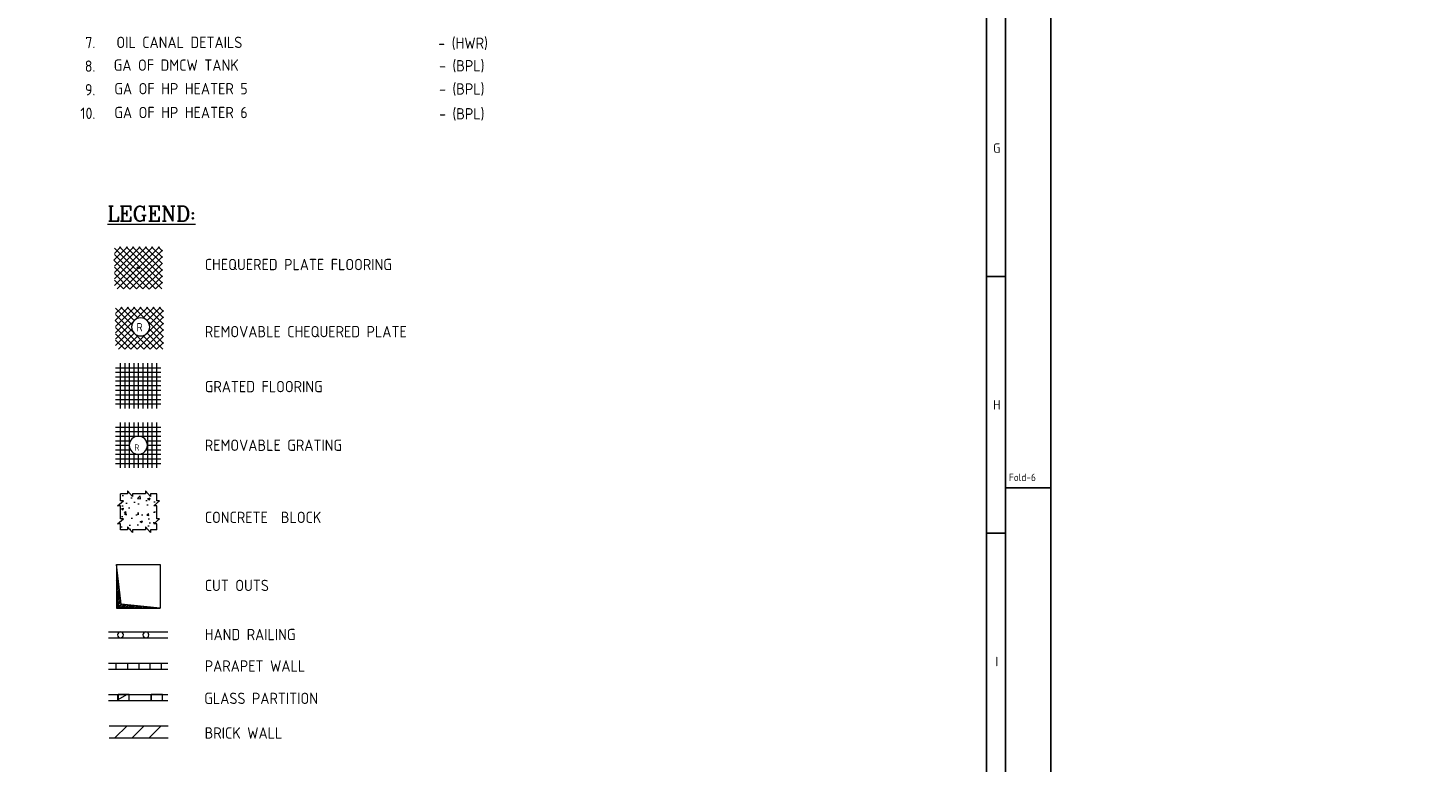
# Model space of a CAD drawing. Extents: x -287416 to 4934791, y -504132 to 1826789.
# Tile 122 of 132: x 102628 to 158235, y 179976 to 209146. Entities that reach past the tile are written whole.
import ezdxf
from ezdxf.enums import TextEntityAlignment as Align

# ---------------------------------------------------------------- set-up
doc = ezdxf.new("R2010")
doc.units = 0
doc.header["$LTSCALE"] = 800
doc.header["$MEASUREMENT"] = 0
doc.linetypes.add('CONTINOUS', pattern=[0])
doc.layers.get('0').update_dxf_attribs({"linetype": 'CONTINUOUS'})
doc.layers.add('T', color=3, linetype='CONTINUOUS', lineweight=15)
doc.layers.add('TEXT', color=3, linetype='CONTINUOUS', lineweight=15)
doc.styles.add('R', font='ROMANC')
doc.styles.add('ROMANC', font='romanc')
doc.styles.add('ROMANS', font='ISO9.shx', dxfattribs={"width": 0.8})
doc.styles.add('S3', font='ROMANS1.SHX', dxfattribs={"width": 0.8})
doc.styles.get("Standard").update_dxf_attribs({"font": 'ISO9'})

# ---------------------------------------------------------------- blocks, each defined once
blk = doc.blocks.new('A$C731D3036')
for p, q in [((-37.8, 265.66), (-37.8, 1816.5)), ((-37.8, 784.85), (-26.68, 784.85)), ((0, 660.34), (-26.68, 660.34)), ((-37.8, 633.66), (-26.68, 633.66))]:
    blk.add_line(p, q)
for points in [[(0, 1869.86), (-2643.59, 1869.86), (-2643.59, 0), (0, 0)], [(-26.68, 1843.18), (-2616.91, 1843.18), (-2616.91, 26.68), (-26.68, 26.68)]]:
    blk.add_lwpolyline(points, close=True)
for s, p in [('G', (-31.82, 860.45)), ('H', (-31.82, 709.26)), ('I', (-31.82, 558.07))]:
    blk.add_text(s, height=5.56).set_placement(p, align=Align.MIDDLE)
blk.add_text('Fold-6', height=4.447).set_placement((-24.68, 664.3))

msp = doc.modelspace()

# ---------------------------------------------------------------- hatches: boundary and pattern name
at = {"layer": 'TEXT'}
h = msp.add_hatch(dxfattribs=at)
h.set_pattern_fill('AR-CONC', color=256, scale=125, style=0)
h.set_pattern_definition([(50, (-523990.1, -117608.45), (896.5752, -78.4402), [93.75, -1031.25]), (355, (-523990.1, -117608.5), (-173.4392, 940.2402), [75, -825]), (100.4514, (-523915.4, -117615), (723.1367, 861.7994), [79.6752, -876.4276]), (46.1842, (-523990.1, -117358.5), (1334.0513, -206.8988), [140.625, -1546.875]), (96.6356, (-523878.9, -117375.7), (1168.3284, 1217.6473), [119.5129, -1314.6412]), (351.1842, (-523990.1, -117358.5), (1168.3274, 1217.6483), [112.5, -1237.5]), (21, (-523865.1, -117420.95), (746.1338, -503.2736), [93.75, -1031.25]), (326, (-523865.1, -117421), (304.1442, 906.4376), [75, -825]), (71.4514, (-523802.9, -117462.9), (1050.2783, 403.1631), [79.6752, -876.4276]), (37.5, (-523990.07, -117608.45), (15.19982, 416.11732), [0, -815, 0, -837.5, 0, -828.125]), (7.5, (-523990.07, -117608.45), (328.83692, 493.01464), [0, -477.5, 0, -796.25, 0, -315.625]), (327.5, (-524268.82, -117608.45), (667.27805, -28.19359), [0, -312.5, 0, -975, 0, -1293.75]), (317.5, (-524393.8, -117608.45), (728.9827, 125.13123), [0, -406.25, 0, -647.5, 0, -918.75])])
h.paths.add_polyline_path([(107015.4, 189207.6), (106776.5, 189207.6), (106776.5, 189093), (106585.4, 189322.3), (106585.4, 189207.6), (106300.1, 189207.6), (106300.1, 189446.5), (106185.4, 189446.5), (106414.7, 189637.6), (106300.1, 189637.6), (106300.1, 189923), (106300.1, 190161.9), (106185.4, 190161.9), (106414.7, 190353), (106300.1, 190353), (106300.1, 190638.4), (106585.4, 190638.4), (106585.4, 190753), (106776.5, 190523.7), (106776.5, 190638.4), (107015.4, 190638.4), (107300.8, 190638.4), (107300.8, 190753), (107491.9, 190523.7), (107491.9, 190638.4), (107740.1, 190638.4), (107740.1, 190353), (107854.7, 190353), (107625.4, 190161.9), (107740.1, 190161.9), (107740.1, 189923), (107740.1, 189637.6), (107854.7, 189637.6), (107625.4, 189446.5), (107740.1, 189446.5), (107740.1, 189207.6), (107491.9, 189207.6), (107491.9, 189093), (107300.8, 189322.3), (107300.8, 189207.6)])

# ---------------------------------------------------------------- linework, layer by layer
at = {"layer": 'TEXT', "flags": 128}
for points in [[(106039.1, 199914.5), (106573.7, 200450.2)], [(106060.7, 200190.8), (106319.9, 200450.2)], [(106060.7, 199681.6), (106829.3, 200450.2)], [(106060.7, 199427.1), (107083.1, 200450.2)], [(106060.7, 199172.6), (107338.7, 200450.2)], [(106060.7, 198918.1), (107592.5, 200450.2)], [(106060.7, 200401.8), (107687.9, 198775.3)], [(106172.3, 198775.3), (107846.3, 200450.2)], [(106265.9, 200450.2), (107941.7, 198775.3)], [(106426.1, 198775.3), (107966.9, 200315)], [(106521.5, 200450.2), (107966.9, 199004.8)], [(106775.3, 200450.2), (107966.9, 199259.3)], [(107030.9, 200450.2), (107966.9, 199513.9)], [(107284.7, 200450.2), (107966.9, 199768.4)], [(107538.5, 200450.2), (107966.9, 200023.1)], [(107794.1, 200450.2), (107966.9, 200277.6)], [(106039.1, 199914.5), (107191.1, 198775.3)], [(106060.7, 200147.3), (107439.5, 198769)], [(106060.7, 199638.1), (106935.5, 198775.3)], [(106674.5, 198769), (107966.9, 200060.5)], [(106935.5, 198775.3), (107966.9, 199806)], [(106060.7, 199383.5), (106674.5, 198769)], [(106060.7, 199129), (106426.1, 198775.3)], [(106994.9, 199612.7), (107009.3, 199627.1), (107023.7, 199612.7), (107009.3, 199598.3), (106994.9, 199612.7)], [(106994.9, 199612.7), (107009.3, 199627.1), (107023.7, 199612.7), (107009.3, 199598.3), (106994.9, 199612.7)], [(107191.1, 198775.3), (107966.9, 199551.3)], [(107439.5, 198769), (107966.9, 199296.8)], [(107687.9, 198775.3), (107966.9, 199042.3)], [(106083.5, 197522), (106618.1, 198057.7)], [(106105.1, 197798.3), (106364.3, 198057.7)], [(106105.1, 197289.3), (106873.7, 198057.7)], [(106105.1, 197034.6), (107127.5, 198057.7)], [(106105.1, 196780), (107383.1, 198057.7)], [(106105.1, 198009.3), (106753.1, 197360.5)], [(106310.3, 198057.7), (106846.7, 197522)], [(106565.9, 198057.7), (107008.7, 197615.1)], [(106819.7, 198057.7), (108011.3, 196866.8)], [(107075.3, 198057.7), (108011.3, 197121.3)], [(107194.1, 197615.1), (107636.9, 198057.7)], [(107329.1, 198057.7), (108011.3, 197376)], [(107356.1, 197522), (107892.5, 198057.7)], [(107584.7, 198057.7), (108011.3, 197630.5)], [(107838.5, 198057.7), (108011.3, 197885.1)], [(106083.5, 197522), (107222.9, 196382.8)], [(106105.1, 197754.7), (107483.9, 196376.5)], [(106209.5, 197649.3), (107483.9, 196376.5)], [(106718.9, 196376.5), (108011.3, 197668)], [(106967.3, 196382.8), (108011.3, 197413.5)], [(107449.7, 197360.5), (108011.3, 197922.5)], [(106105.1, 197245.7), (106967.3, 196382.8)], [(106105.1, 196525.5), (106753.1, 197174.2)], [(106105.1, 196991), (106718.9, 196376.5)], [(106216.7, 196382.8), (106846.7, 197012.8)], [(106470.5, 196382.8), (107008.7, 196919.7)], [(107194.1, 196919.7), (107732.3, 196382.8)], [(107222.9, 196382.8), (108011.3, 197158.8)], [(107356.1, 197012.8), (107986.1, 196382.8)], [(107449.7, 197174.2), (108011.3, 196612.3)], [(107483.9, 196376.5), (108011.3, 196904.2)], [(106105.1, 196736.5), (106470.5, 196382.8)], [(107732.3, 196382.8), (108011.3, 196649.7)], [(106289.3, 195823.8), (106289.3, 194023.8)], [(106469.3, 195823.8), (106469.3, 194023.8)], [(106649.3, 195823.8), (106649.3, 194023.8)], [(106649.3, 195823.8), (106649.3, 194023.8)], [(106829.3, 195823.8), (106829.3, 194023.8)], [(107009.3, 195823.8), (107009.3, 194023.8)], [(107009.3, 195823.8), (107009.3, 194023.8)], [(107189.3, 195823.8), (107189.3, 194023.8)], [(107189.3, 195823.8), (107189.3, 194023.8)], [(107369.3, 195823.8), (107369.3, 194023.8)], [(107549.3, 195823.8), (107549.3, 194023.8)], [(107729.3, 195823.8), (107729.3, 194023.8)], [(106109.3, 195643.8), (107909.3, 195643.8)], [(106109.3, 195463.8), (107909.3, 195463.8)], [(106109.3, 195283.8), (107909.3, 195283.8)], [(106109.3, 195128.3), (107909.3, 195128.3)], [(106109.3, 194936), (107909.3, 194936)], [(106109.3, 194756), (107909.3, 194756)], [(106109.3, 194563.8), (107909.3, 194563.8)], [(106109.3, 194383.8), (107909.3, 194383.8)], [(106109.3, 194203.8), (107909.3, 194203.8)], [(106109.3, 193285.6), (107909.3, 193285.6)], [(106109.3, 193105.6), (107909.3, 193105.6)], [(106289.3, 193465.6), (106289.3, 191665.6)], [(106469.3, 193465.6), (106469.3, 191665.6)], [(106649.3, 193465.6), (106649.3, 191665.6)], [(106649.3, 193465.6), (106649.3, 191665.6)], [(106829.3, 193465.6), (106829.3, 192877.3)], [(107009.3, 193465.6), (107009.3, 192925.6)], [(107189.3, 193465.6), (107189.3, 192877.3)], [(107369.3, 193465.6), (107369.3, 191665.6)], [(107549.3, 193465.6), (107549.3, 191665.6)], [(107729.3, 193465.6), (107729.3, 191665.6)], [(106109.3, 192925.6), (107909.3, 192925.6)], [(106109.3, 192745.6), (106697.9, 192745.6)], [(106109.3, 192565.6), (106649.3, 192565.6)], [(107320.7, 192745.6), (107909.3, 192745.6)], [(107369.3, 192565.6), (107909.3, 192565.6)], [(106109.3, 192385.6), (106697.9, 192385.6)], [(106109.3, 192205.6), (107909.3, 192205.6)], [(106109.3, 192025.6), (107909.3, 192025.6)], [(106109.3, 191845.6), (107909.3, 191845.6)], [(106829.3, 192253.8), (106829.3, 191665.6)], [(107009.3, 192205.6), (107009.3, 191665.6)], [(107189.3, 192253.8), (107189.3, 191665.6)], [(107320.7, 192385.6), (107909.3, 192385.6)], [(107015.4, 190638.4), (106776.5, 190638.4), (106776.5, 190523.7), (106585.4, 190753), (106585.4, 190638.4), (106300.1, 190638.4)], [(107740.1, 190638.4), (107491.9, 190638.4), (107491.9, 190523.7), (107300.8, 190753), (107300.8, 190638.4), (107015.4, 190638.4)], [(106300.1, 189923), (106300.1, 190161.9), (106185.4, 190161.9), (106414.7, 190353), (106300.1, 190353), (106300.1, 190638.4)], [(107740.1, 189923), (107740.1, 190161.9), (107625.4, 190161.9), (107854.7, 190353), (107740.1, 190353), (107740.1, 190638.4)], [(106300.1, 189207.6), (106300.1, 189446.5), (106185.4, 189446.5), (106414.7, 189637.6), (106300.1, 189637.6), (106300.1, 189923)], [(107740.1, 189207.6), (107740.1, 189446.5), (107625.4, 189446.5), (107854.7, 189637.6), (107740.1, 189637.6), (107740.1, 189923)], [(107015.4, 189207.6), (106776.5, 189207.6), (106776.5, 189093), (106585.4, 189322.3), (106585.4, 189207.6), (106300.1, 189207.6)], [(107740.1, 189207.6), (107491.9, 189207.6), (107491.9, 189093), (107300.8, 189322.3), (107300.8, 189207.6), (107015.4, 189207.6)], [(106145.3, 187823.2), (106145.3, 186095.2)], [(106330.7, 186250.9), (106145.3, 187823.2)], [(106145.3, 187823.2), (107873.3, 187823.2)], [(106145.3, 187358.2), (106193.9, 187407.2)], [(107873.3, 187823.2), (107873.3, 186095.2)], [(106145.3, 187294.7), (106201.1, 187350.3)], [(106145.3, 187231), (106208.3, 187293.4)], [(106145.3, 187167.4), (106213.7, 187236.4)], [(106145.3, 187103.7), (106220.9, 187179.5)], [(106145.3, 187040.2), (106228.1, 187122.6)], [(106145.3, 186976.5), (106235.3, 187065.6)], [(106145.3, 186912.7), (106240.7, 187008.7)], [(106145.3, 186849.2), (106247.9, 186951.8)], [(106145.3, 186785.5), (106255.1, 186894.7)], [(106145.3, 186721.9), (106260.5, 186837.9)], [(106145.3, 186658.2), (106267.7, 186781)], [(106145.3, 186594.7), (106274.9, 186723.9)], [(106145.3, 186531), (106282.1, 186667)], [(106145.3, 186467.4), (106287.5, 186610.2)], [(106145.3, 186403.7), (106294.7, 186553.1)], [(106145.3, 186340), (106301.9, 186496.2)], [(106145.3, 186276.4), (106309.1, 186439.3)], [(106145.3, 186212.7), (106314.5, 186382.3)], [(106145.3, 186149.2), (106321.7, 186325.4)], [(106145.3, 186095.2), (106330.7, 186250.9)], [(106145.3, 186095.2), (107873.3, 186095.2)], [(106219.1, 186095.2), (106370.3, 186246.7)], [(106282.1, 186095.2), (106427.9, 186241)], [(107873.3, 186095.2), (106330.7, 186250.9)], [(106345.1, 186095.2), (106485.5, 186235)], [(106409.9, 186095.2), (106543.1, 186229.3)], [(106472.9, 186095.2), (106600.7, 186223.5)], [(106537.7, 186095.2), (106660.1, 186217.6)], [(106600.7, 186095.2), (106717.7, 186211.8)], [(106663.7, 186095.2), (106775.3, 186206.1)], [(106728.5, 186095.2), (106832.9, 186200.1)], [(106791.5, 186095.2), (106890.5, 186194.4)], [(106854.5, 186095.2), (106948.1, 186188.4)], [(106919.3, 186095.2), (107005.7, 186182.7)], [(106982.3, 186095.2), (107063.3, 186176.7)], [(107045.3, 186095.2), (107120.9, 186171)], [(107110.1, 186095.2), (107180.3, 186165.2)], [(107173.1, 186095.2), (107237.9, 186159.3)], [(107236.1, 186095.2), (107295.5, 186153.5)], [(107300.9, 186095.2), (107353.1, 186147.7)], [(107363.9, 186095.2), (107410.7, 186141.8)], [(107426.9, 186095.2), (107468.3, 186136)], [(105830.9, 185154), (108187.7, 185154)], [(105830.9, 184914), (108187.7, 184914)], [(105830.9, 183906.2), (108187.7, 183906.2)], [(105830.9, 183666.2), (108187.7, 183666.2)], [(106133.3, 183666.2), (106133.3, 183906.2)], [(106577.3, 183906.2), (106577.3, 183666.2)], [(107023.7, 183906.2), (107023.7, 183666.2)], [(107467.7, 183906.2), (107467.7, 183666.2)], [(107914.1, 183906.2), (107914.1, 183666.2)], [(105830.9, 182658.4), (108185.3, 182658.4)], [(105830.9, 182418.4), (108185.3, 182418.4)], [(106198.1, 182421.7), (106198.1, 182661.7)], [(106202.9, 182418.1), (106646.9, 182418.1), (106646.9, 182658.1), (106202.9, 182658.1), (106202.9, 182418.1)], [(106202.9, 182458.2), (106548.5, 182658.1)], [(106642.1, 182421.7), (106642.1, 182661.7)], [(107520.5, 182416.7), (107520.5, 182656.7)], [(107522.9, 182418.1), (107966.9, 182418.1), (107966.9, 182658.1), (107522.9, 182658.1), (107522.9, 182418.1)], [(107964.5, 182416.7), (107964.5, 182656.7)], [(105845.3, 181410.6), (108199.7, 181410.6)], [(106080.1, 180930.6), (106560.1, 181410.6)], [(106759, 180930.6), (107239, 181410.6)], [(107437.8, 180930.6), (107917.8, 181410.6)], [(105845.3, 180930.6), (108199.7, 180930.6)]]:
    msp.add_lwpolyline(points, dxfattribs=at)
for points in [[(106966.1, 199612.7, -1), (107052.5, 199612.7, -1), (106966.1, 199612.7)], [(106966.1, 199612.7, -1), (107052.5, 199612.7, -1), (106966.1, 199612.7)], [(107460.5, 197267.3, 1), (106740.5, 197267.3, 1), (107460.5, 197267.3)], [(107369.3, 192565.6, 1), (106649.3, 192565.6, 1), (107369.3, 192565.6)], [(106421.3, 185028.5, 1), (106181.3, 185028.5, 1), (106421.3, 185028.5)], [(107429.3, 185028.5, 1), (107189.3, 185028.5, 1), (107429.3, 185028.5)]]:
    msp.add_lwpolyline(points, format="xyb", dxfattribs=at)

# ---------------------------------------------------------------- block references
at = {"color": 1, "linetype": 'CONTINOUS', "lineweight": 15, "xscale": 67.46500254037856, "yscale": 67.46500254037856, "zscale": 67.46500254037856}
msp.add_blockref('A$C731D3036', (143254.7, 146321.8), dxfattribs=at)

# ---------------------------------------------------------------- texts
at = {"insert": (54259.9, 187508.6), "char_height": 300, "attachment_point": 1, "style": 'ROMANS'}
msp.add_mtext_dynamic_manual_height_columns('\\pi407.49;MONORAIL FOR PANEL \\PHANDLING BOTTOM OF \\P\\pi676.07;MONORAIL @ 27.2M', width=4849.273, gutter_width=2000, heights=[0], dxfattribs=at)
at = {"layer": 'T', "insert": (22698.4, 209136.8), "char_height": 400, "width": 9181.506, "attachment_point": 1, "style": 'S3'}
msp.add_mtext('\\pi1047.9;OPENINGS FOR LPBP VALVES', dxfattribs=at)
at = {"layer": 'T', "insert": (74774.6, 187183.6), "char_height": 400, "attachment_point": 1, "style": 'ROMANC'}
msp.add_mtext_dynamic_manual_height_columns('\\pi65.491;COOLING TOWER ETC \\P\\pi579.78;AT ROOF OF CER', width=6702.411, gutter_width=2000, heights=[0], dxfattribs=at)
at = {"layer": 'TEXT', "style": 'ROMANS'}
for s, p in [('7.', (105306.6, 208342.7)), ('8.', (105306.6, 207405.1)), ('9.', (105306.6, 206467.5)), ('10.', (105306.6, 205529.9))]:
    msp.add_text(s, height=450, dxfattribs=at).set_placement(p, align=Align.RIGHT)
at = {"layer": 'TEXT'}
for s, height, style, p in [('OIL CANAL DETAILS', 450, 'ROMANS', (106138.9, 208350, 2294)), ('- (HWR)', 450, 'ROMANS', (118925.1, 208317.9)), ('GA OF DMCW TANK', 450, 'ROMANS', (106032.4, 207445.5, 2294)), ('- (BPL)', 450, 'ROMANS', (118955.1, 207421.2)), ('GA OF HP HEATER 5', 450, 'ROMANS', (106056.5, 206509.5)), ('- (BPL)', 450, 'ROMANS', (118955.1, 206498.1)), ('GA OF HP HEATER 6', 450, 'ROMANS', (106056.5, 205562.1)), ('- (BPL)', 450, 'ROMANS', (118955.1, 205510.5)), ('%%uLEGEND:%%u', 600, 'R', (105782.3, 201465.5)), ('CHEQUERED PLATE FLOORING', 450, 'ROMANS', (109647.9, 199521.2)), ('R', 330, 'ROMANS', (106938.5, 197090.9)), ('REMOVABLE CHEQUERED PLATE', 450, 'ROMANS', (109647.9, 196854.7)), ('GRATED FLOORING', 450, 'ROMANS', (109647.9, 194669.9)), ('R', 247.5, 'ROMANS', (106852.7, 192350.1)), ('REMOVABLE GRATING', 450, 'ROMANS', (109647.9, 192339.3)), ('CONCRETE  BLOCK', 450, 'ROMANS', (109647.9, 189474)), ('CUT OUTS', 450, 'ROMANS', (109647.9, 186769.4)), ('HAND RAILING', 450, 'ROMANS', (109647.9, 184817.5)), ('PARAPET WALL', 450, 'ROMANS', (109647.9, 183568)), ('GLASS PARTITION', 450, 'ROMANS', (109628.7, 182281.3)), ('BRICK WALL', 450, 'ROMANS', (109643.1, 180904.4))]:
    msp.add_text(s, height=height, dxfattribs=dict(at, style=style)).set_placement(p)

doc.saveas('drawing.dxf')
